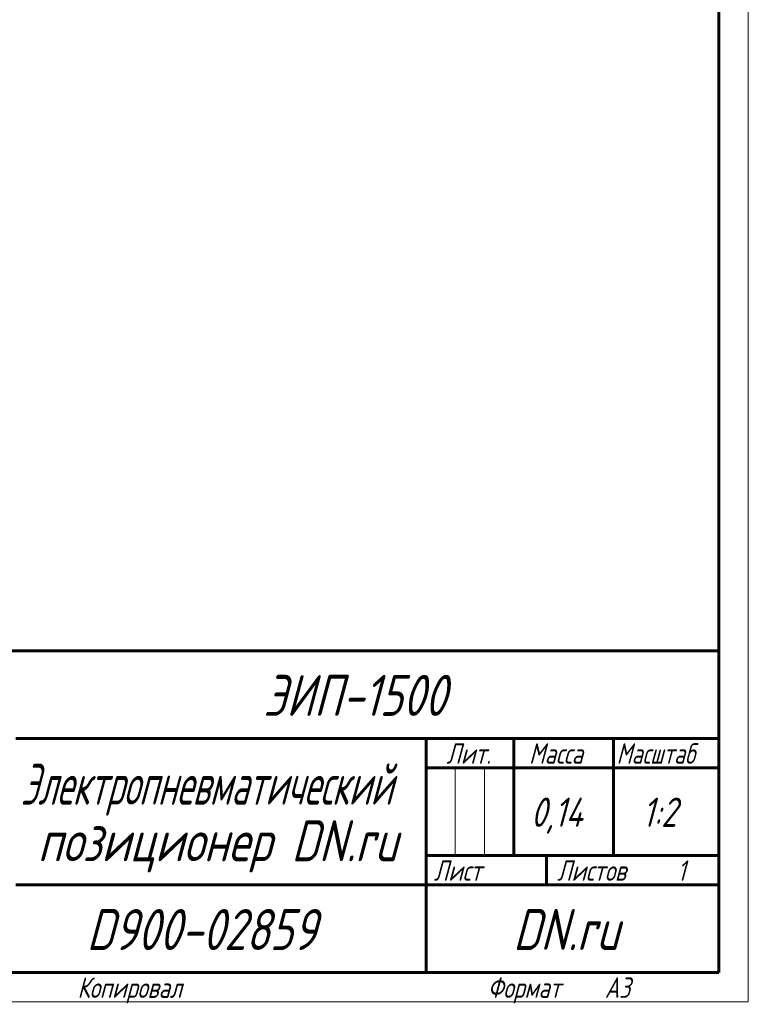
# Model space of a CAD drawing. Header units: millimetres. Extents: x 0 to 297, y 0 to 420.
# Tile 16 of 32: x 173 to 297, y 0 to 168. Entities that reach past the tile are written whole.
import ezdxf

# ---------------------------------------------------------------- set-up
doc = ezdxf.new("R2010")
doc.units = ezdxf.units.MM
doc.linetypes.add('K5LT_BASIC', pattern=[0])
doc.linetypes.add('K5LT_THIN', pattern=[0])
doc.styles.add('KTEXTSTYLE', font='txt', dxfattribs={"width": 0.96, "height": 5})

# ---------------------------------------------------------------- blocks, each defined once
blk = doc.blocks.new('U214')
at = {"color": 7, "linetype": 'K5LT_THIN', "lineweight": 18, "true_color": 0xffffff}
for p, q in [((297, 420), (297, 0)), ((246.96, 25), (246.96, 40)), ((251.98, 25), (251.98, 40)), ((297, 0), (0, 0))]:
    blk.add_line(p, q, dxfattribs=at)
at = {"color": 143, "linetype": 'K5LT_BASIC', "lineweight": 60, "true_color": 0x33acca}
for p, q in [((292, 415), (292, 5)), ((107, 60), (292, 60)), ((172, 45), (292, 45)), ((242, 5), (242, 45)), ((257, 25), (257, 45)), ((274, 25), (274, 45)), ((242, 40), (257, 40)), ((257, 40), (292, 40)), ((242, 25), (292, 25)), ((262.57, 20), (262.57, 25)), ((172, 20), (242, 20)), ((242, 20), (292, 20)), ((292, 5), (20, 5))]:
    blk.add_line(p, q, dxfattribs=at)
at = {"color": 7, "attachment_point": 1, "style": 'KTEXTSTYLE'}
for s, insert, char_height in [('\\fArial|b0|c204|p34;\\H5.0;\\W1.000;\\Q15;\\fGOST Type AU|b0|i0|c204|p34;\\Q15;\\W0.960;\\H7.00;ЭИП-1500', (214.24, 55.86), 7), ('\\fArial|b0|c204|p34;\\H5.0;\\W1.000;\\Q15;\\fGOST Type AU|b0|i0|c204|p34;\\Q15;\\W0.960;\\H3.50;Лит.', (245.47, 44.18), 3.5), ('\\fArial|b0|c204|p34;\\H5.0;\\W1.000;\\Q15;\\fGOST Type AU|b0|i0|c204|p34;\\Q15;\\W0.960;\\H3.50;Масса', (259.58, 44.18), 3.5), ('\\fArial|b0|c204|p34;\\H5.0;\\W1.000;\\Q15;\\fGOST Type AU|b0|i0|c204|p34;\\Q15;\\W0.926;\\H3.50;Масштаб', (274.52, 44.18), 3.5), ('\\fArial|b0|c204|p34;\\H5.0;\\W1.000;\\Q15;\\fGOST Type AU|b0|i0|c204|p34;\\Q15;\\W0.737;\\H7.00;Электропневматический', (172.8, 40.69), 7), ('\\fArial|b0|c204|p34;\\H5.0;\\W1.000;\\Q15;\\fGOST Type AU|b0|i0|c204|p34;\\Q15;\\W0.960;0,14', (259.89, 34.9), 5), ('\\fArial|b0|c204|p34;\\H5.0;\\W1.000;\\Q15;\\fGOST Type AU|b0|i0|c204|p34;\\Q15;\\W0.960;{\\c16737820;1:2}', (278.92, 34.9), 5), ('\\fArial|b0|c204|p34;\\H5.0;\\W1.000;\\Q15;\\fGOST Type AU|b0|i0|c204|p34;\\Q15;\\W0.960;\\H7.00;позиционер DN.ru', (175.72, 31.02), 7), ('\\fArial|b0|c204|p34;\\H5.0;\\W1.000;\\Q15;\\fGOST Type AU|b0|i0|c204|p34;\\Q15;\\W0.960;\\H3.50;Лист', (243.32, 24.18), 3.5), ('\\fArial|b0|c204|p34;\\H5.0;\\W1.000;\\Q15;\\fGOST Type AU|b0|i0|c204|p34;\\Q15;\\W0.960;\\H3.50;Листов', (264.36, 24.18), 3.5), ('\\fArial|b0|c204|p34;\\H5.0;\\W1.000;\\Q15;\\fGOST Type AU|b0|i0|c204|p34;\\Q15;\\W0.960;\\H3.50;1', (284.91, 24.18), 3.5), ('\\fArial|b0|c204|p34;\\H5.0;\\W1.000;\\Q15;\\fGOST Type AU|b0|i0|c204|p34;\\Q15;\\W0.960;\\H7.00;D900-02859', (184.06, 15.86), 7), ('\\fArial|b0|c204|p34;\\H5.0;\\W1.000;\\Q15;\\fGOST Type AU|b0|i0|c204|p34;\\Q15;\\W0.960;\\H7.00;DN.ru', (256.84, 15.86), 7), ('\\fArial|b0|c204|p34;\\H5.0;\\W1.000;\\Q15;\\fGOST Type AU|b0|i0|c204|p34;\\Q15;\\W0.960;\\H3.50;Копировал', (182.5, 4.18), 3.5), ('\\fArial|b0|c204|p34;\\H5.0;\\W1.000;\\Q15;\\fGOST Type AU|b0|i0|c204|p34;\\Q15;\\W0.960;\\H3.50;Формат', (252.5, 4.18), 3.5), ('\\fArial|b0|c204|p34;\\H5.0;\\W1.000;\\Q15;\\fGOST Type AU|b0|i0|c204|p34;\\Q15;\\W0.960;\\H3.50;A3', (272.5, 4.18), 3.5)]:
    blk.add_mtext(s, dxfattribs=dict(at, insert=insert, char_height=char_height))

msp = doc.modelspace()

# ---------------------------------------------------------------- block references
msp.add_blockref('U214', (0, 0))

doc.saveas('drawing.dxf')
